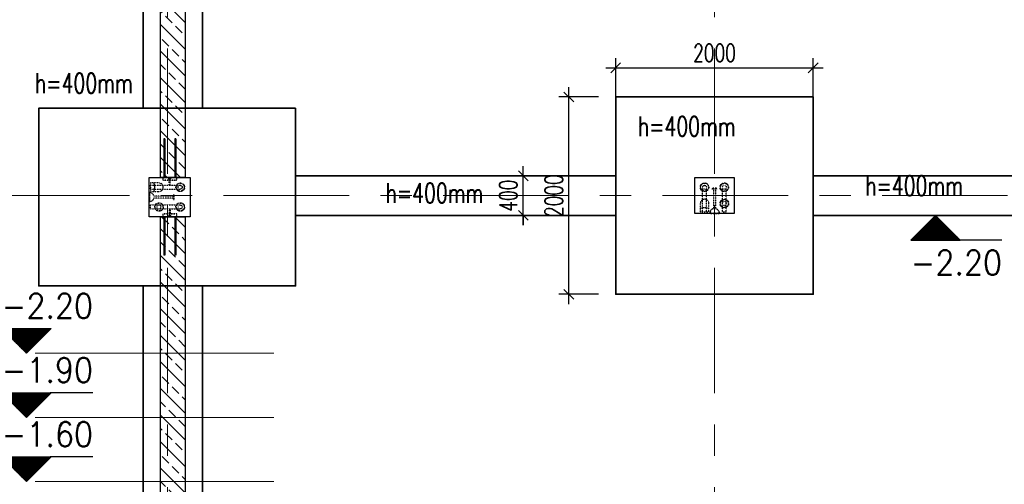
# Model space of a CAD drawing. Header units: millimetres. Extents: x 6071355 to 6728188, y -31956 to 56387.
# Tile 33 of 59: x 6083591 to 6093561, y 41807 to 46516. Entities that reach past the tile are written whole.
import ezdxf

# ---------------------------------------------------------------- set-up
doc = ezdxf.new("R2010")
doc.units = ezdxf.units.MM
doc.header["$MEASUREMENT"] = 0
doc.linetypes.add('DXK_LINE_DOT2', pattern=[3.9198, 1.9599, -1.9599])
doc.linetypes.add('Grid Line', pattern=[2222.5, 1270, -317.5, 317.5, -317.5])
doc.layers.add('A_wymiary', color=7, linetype='Continuous', lineweight=15, true_color=0x848484)
for name, color, linetype in [('BZ_kot', 7, 'Continuous'), ('BZ_MUR_FUND', 8, 'Continuous'), ('BZ_ŚCIANA.ŻELB', 5, 'Continuous'), ('ELEMENTY', 7, 'Continuous')]:
    doc.layers.add(name, color=color, linetype=linetype)
doc.layers.add('M_ŁAWY', color=3, linetype='Continuous', lineweight=35)
doc.layers.add('Standard 1350-A_01-RZUT PARTERU LUSTRO2_28_Nowe_MODO_A1_osie-1_Nr_pióra__7_Nr_pióra__7_Nr_pióra__7', color=7, linetype='Continuous', lineweight=18)
doc.styles.add('ROMANS', font='romans.shx', dxfattribs={"width": 0.8})
doc.styles.add('wymiar', font='romans.shx', dxfattribs={"width": 0.7})
doc.dimstyles.new('AB_100mm', dxfattribs={"dimscale": 100, "dimtxt": 1.8, "dimasz": 1, "dimexe": 1, "dimexo": 0, "dimtad": 1, "dimrnd": 1, "dimtxsty": 'wymiar', "dimblk": 'OBLIQUE', "dimcen": 2.5, "dimdle": 1, "dimclrd": 4, "dimclre": 4, "dimclrt": 3, "dimadec": 0, "dimazin": 0, "dimtfac": 1, "dimtix": 1, "dimtmove": 2, "dimatfit": 3, "dimfxl": 3, "dimfxlon": 1, "dimarcsym": 0})

# ---------------------------------------------------------------- blocks, each defined once
blk = doc.blocks.new('Part-86624973-72586 - 1482')
at = {"layer": 'ELEMENTY', "color": 2, "linetype": 'Continuous'}
for p, q in [((11535.1, 32195), (11535.1, 31795)), ((11900.1, 32195), (11535.1, 32195)), ((11900.1, 31795), (11900.1, 32195)), ((11535.1, 31795), (11900.1, 31795))]:
    blk.add_line(p, q, dxfattribs=at)
blk = doc.blocks.new('Part-86624973-72587 - 1482')
at = {"layer": 'ELEMENTY', "color": 2, "linetype": 'Continuous'}
for p, q in [((11535.1, 37720), (11535.1, 37305)), ((11935.1, 37720), (11535.1, 37720)), ((11935.1, 37305), (11935.1, 37720)), ((11535.1, 37305), (11935.1, 37305))]:
    blk.add_line(p, q, dxfattribs=at)
blk = doc.blocks.new('Part-86624973-73052 - 1482')
at = {"layer": 'ELEMENTY', "color": 1, "linetype": 'DXK_LINE_DOT2'}
for p, q in [((11860.1, 37518), (11860.1, 37507)), ((11860.1, 37518), (11920.1, 37518)), ((11860.1, 37507), (11920.1, 37507)), ((11920.1, 37518), (11920.1, 37507))]:
    blk.add_line(p, q, dxfattribs=at)
blk = doc.blocks.new('Part-86624973-72877 - 1482')
at = {"layer": 'ELEMENTY', "color": 1, "linetype": 'DXK_LINE_DOT2'}
for p, q in [((11617.8, 31905), (11615.1, 31895)), ((11625.1, 31912.3), (11617.8, 31905)), ((11635.1, 31915), (11625.1, 31912.3)), ((11885.1, 31915), (11635.1, 31915)), ((11654.6, 31895), (11655.5, 31905)), ((11655.5, 31905), (11658, 31912.3)), ((11658, 31912.3), (11661.5, 31915)), ((11885.1, 31915), (11885.1, 31875)), ((11615.1, 31895), (11617.8, 31885)), ((11617.8, 31885), (11625.1, 31877.7)), ((11625.1, 31877.7), (11635.1, 31875)), ((11885.1, 31875), (11635.1, 31875)), ((11655.5, 31885), (11654.6, 31895)), ((11658, 31877.7), (11655.5, 31885)), ((11661.5, 31875), (11658, 31877.7))]:
    blk.add_line(p, q, dxfattribs=at)
blk = doc.blocks.new('Part-86624973-72875 - 1482')
at = {"layer": 'ELEMENTY', "color": 1, "linetype": 'DXK_LINE_DOT2'}
for p, q in [((11782.8, 31905), (11780.1, 31895)), ((11790.1, 31912.3), (11782.8, 31905)), ((11800.1, 31915), (11790.1, 31912.3)), ((11885.1, 31915), (11800.1, 31915)), ((11819.6, 31895), (11820.5, 31905)), ((11820.5, 31905), (11823, 31912.3)), ((11823, 31912.3), (11826.5, 31915)), ((11885.1, 31915), (11885.1, 31875)), ((11780.1, 31895), (11782.8, 31885)), ((11782.8, 31885), (11790.1, 31877.7)), ((11790.1, 31877.7), (11800.1, 31875)), ((11885.1, 31875), (11800.1, 31875)), ((11820.5, 31885), (11819.6, 31895)), ((11823, 31877.7), (11820.5, 31885)), ((11826.5, 31875), (11823, 31877.7))]:
    blk.add_line(p, q, dxfattribs=at)
blk = doc.blocks.new('Part-86624973-72871 - 1482')
at = {"layer": 'ELEMENTY', "color": 1, "linetype": 'DXK_LINE_DOT2'}
for radius, start, end in [(43.5, 22.5, 202.5), (43.5, 202.5, 22.5), (40, 157.5, 337.5), (40, 337.5, 157.5)]:
    blk.add_arc((11635.1, 31895), radius, start, end, dxfattribs=at)
blk = doc.blocks.new('Part-86624973-72872 - 1482')
at = {"layer": 'ELEMENTY', "color": 1, "linetype": 'DXK_LINE_DOT2'}
for radius, start, end in [(43.5, 22.5, 202.5), (43.5, 202.5, 22.5), (40, 157.5, 337.5), (40, 337.5, 157.5)]:
    blk.add_arc((11800.1, 31895), radius, start, end, dxfattribs=at)
blk = doc.blocks.new('Part-86624973-72873 - 1482')
at = {"layer": 'ELEMENTY', "color": 1, "linetype": 'DXK_LINE_DOT2'}
for radius, start, end in [(43.5, 22.5, 202.5), (43.5, 202.5, 22.5), (40, 157.5, 337.5), (40, 337.5, 157.5)]:
    blk.add_arc((11635.1, 32095), radius, start, end, dxfattribs=at)
blk = doc.blocks.new('Part-86624973-72874 - 1482')
at = {"layer": 'ELEMENTY', "color": 1, "linetype": 'DXK_LINE_DOT2'}
for p, q in [((11756.6, 32095), (11760, 32111.7)), ((11760, 32111.7), (11769.4, 32125.8)), ((11769.4, 32125.8), (11783.5, 32135.2)), ((11783.5, 32135.2), (11800.1, 32138.5)), ((11800.1, 32138.5), (11885.1, 32138.5)), ((11843.4, 32095), (11844.2, 32111.7)), ((11844.2, 32111.7), (11846.7, 32125.8)), ((11846.7, 32125.8), (11850.3, 32135.2)), ((11850.3, 32135.2), (11854.6, 32138.5)), ((11885.1, 32138.5), (11885.1, 32051.5)), ((11760, 32078.4), (11756.6, 32095)), ((11769.4, 32064.3), (11760, 32078.4)), ((11783.5, 32054.8), (11769.4, 32064.3)), ((11800.1, 32051.5), (11783.5, 32054.8)), ((11885.1, 32051.5), (11800.1, 32051.5)), ((11844.2, 32078.4), (11843.4, 32095)), ((11846.7, 32064.3), (11844.2, 32078.4)), ((11850.3, 32054.8), (11846.7, 32064.3)), ((11854.6, 32051.5), (11850.3, 32054.8))]:
    blk.add_line(p, q, dxfattribs=at)
blk = doc.blocks.new('Part-86624973-72876 - 1482')
at = {"layer": 'ELEMENTY', "color": 1, "linetype": 'DXK_LINE_DOT2'}
for p, q in [((11617.8, 32105), (11615.1, 32095)), ((11625.1, 32112.3), (11617.8, 32105)), ((11635.1, 32115), (11625.1, 32112.3)), ((11885.1, 32115), (11635.1, 32115)), ((11654.6, 32095), (11655.5, 32105)), ((11655.5, 32105), (11658, 32112.3)), ((11658, 32112.3), (11661.5, 32115)), ((11885.1, 32115), (11885.1, 32075)), ((11615.1, 32095), (11617.8, 32085)), ((11617.8, 32085), (11625.1, 32077.7)), ((11625.1, 32077.7), (11635.1, 32075)), ((11885.1, 32075), (11635.1, 32075)), ((11655.5, 32085), (11654.6, 32095)), ((11658, 32077.7), (11655.5, 32085)), ((11661.5, 32075), (11658, 32077.7))]:
    blk.add_line(p, q, dxfattribs=at)
blk = doc.blocks.new('Part-86624973-72878 - 1482')
at = {"layer": 'ELEMENTY', "color": 1, "linetype": 'DXK_LINE_DOT2'}
for p, q in [((11591.6, 37705), (11678.6, 37705)), ((11591.6, 37620), (11591.6, 37705)), ((11678.6, 37705), (11678.6, 37620)), ((11595, 37670.2), (11591.6, 37674.5)), ((11595, 37603.4), (11591.6, 37620)), ((11604.4, 37666.5), (11595, 37670.2)), ((11604.4, 37589.3), (11595, 37603.4)), ((11618.5, 37664.1), (11604.4, 37666.5)), ((11618.5, 37579.8), (11604.4, 37589.3)), ((11635.1, 37663.2), (11618.5, 37664.1)), ((11651.8, 37664.1), (11635.1, 37663.2)), ((11665.9, 37666.5), (11651.8, 37664.1)), ((11665.9, 37589.3), (11651.8, 37579.8)), ((11675.3, 37670.2), (11665.9, 37666.5)), ((11675.3, 37603.4), (11665.9, 37589.3)), ((11678.6, 37674.5), (11675.3, 37670.2)), ((11678.6, 37620), (11675.3, 37603.4)), ((11635.1, 37576.5), (11618.5, 37579.8)), ((11651.8, 37579.8), (11635.1, 37576.5))]:
    blk.add_line(p, q, dxfattribs=at)
blk = doc.blocks.new('Part-86624973-72879 - 1482')
at = {"layer": 'ELEMENTY', "color": 1, "linetype": 'DXK_LINE_DOT2'}
for radius, start, end in [(43.5, 112.5, 292.5), (40, 67.5, 247.5), (43.5, 292.5, 112.5), (40, 247.5, 67.5)]:
    blk.add_arc((11635.1, 37405), radius, start, end, dxfattribs=at)
blk = doc.blocks.new('Part-86624973-72880 - 1482')
at = {"layer": 'ELEMENTY', "color": 1, "linetype": 'DXK_LINE_DOT2'}
for p, q in [((11655.1, 37705), (11615.1, 37705)), ((11615.1, 37705), (11615.1, 37405)), ((11655.1, 37705), (11655.1, 37405)), ((11617.8, 37427.9), (11615.1, 37431.3)), ((11615.1, 37405), (11617.8, 37395)), ((11625.1, 37425.4), (11617.8, 37427.9)), ((11617.8, 37395), (11625.1, 37387.7)), ((11635.1, 37424.5), (11625.1, 37425.4)), ((11645.1, 37425.4), (11635.1, 37424.5)), ((11652.5, 37427.9), (11645.1, 37425.4)), ((11645.1, 37387.7), (11652.5, 37395)), ((11655.1, 37431.3), (11652.5, 37427.9)), ((11652.5, 37395), (11655.1, 37405)), ((11625.1, 37387.7), (11635.1, 37385)), ((11635.1, 37385), (11645.1, 37387.7))]:
    blk.add_line(p, q, dxfattribs=at)
blk = doc.blocks.new('Part-86624973-72881 - 1482')
at = {"layer": 'ELEMENTY', "color": 1, "linetype": 'DXK_LINE_DOT2'}
for radius, start, end in [(43.5, 112.5, 292.5), (40, 67.5, 247.5), (43.5, 292.5, 112.5), (40, 247.5, 67.5)]:
    blk.add_arc((11835.1, 37405), radius, start, end, dxfattribs=at)
blk = doc.blocks.new('Part-86624973-72882 - 1482')
at = {"layer": 'ELEMENTY', "color": 1, "linetype": 'DXK_LINE_DOT2'}
for p, q in [((11855.1, 37705), (11815.1, 37705)), ((11815.1, 37705), (11815.1, 37405)), ((11855.1, 37705), (11855.1, 37405)), ((11817.8, 37427.9), (11815.1, 37431.3)), ((11815.1, 37405), (11817.8, 37395)), ((11825.1, 37425.4), (11817.8, 37427.9)), ((11817.8, 37395), (11825.1, 37387.7)), ((11835.1, 37424.5), (11825.1, 37425.4)), ((11845.1, 37425.4), (11835.1, 37424.5)), ((11852.5, 37427.9), (11845.1, 37425.4)), ((11845.1, 37387.7), (11852.5, 37395)), ((11855.1, 37431.3), (11852.5, 37427.9)), ((11852.5, 37395), (11855.1, 37405)), ((11825.1, 37387.7), (11835.1, 37385)), ((11835.1, 37385), (11845.1, 37387.7))]:
    blk.add_line(p, q, dxfattribs=at)
blk = doc.blocks.new('Part-86624973-72883 - 1482')
at = {"layer": 'ELEMENTY', "color": 1, "linetype": 'DXK_LINE_DOT2'}
for radius, start, end in [(43.5, 112.5, 292.5), (40, 67.5, 247.5), (43.5, 292.5, 112.5), (40, 247.5, 67.5)]:
    blk.add_arc((11835.1, 37620), radius, start, end, dxfattribs=at)
blk = doc.blocks.new('Part-86624973-72884 - 1482')
at = {"layer": 'ELEMENTY', "color": 1, "linetype": 'DXK_LINE_DOT2'}
for p, q in [((11855.1, 37705), (11815.1, 37705)), ((11815.1, 37705), (11815.1, 37620)), ((11855.1, 37705), (11855.1, 37620)), ((11817.8, 37642.9), (11815.1, 37646.3)), ((11815.1, 37620), (11817.8, 37610)), ((11825.1, 37640.4), (11817.8, 37642.9)), ((11817.8, 37610), (11825.1, 37602.7)), ((11835.1, 37639.5), (11825.1, 37640.4)), ((11825.1, 37602.7), (11835.1, 37600)), ((11845.1, 37640.4), (11835.1, 37639.5)), ((11835.1, 37600), (11845.1, 37602.7)), ((11852.5, 37642.9), (11845.1, 37640.4)), ((11845.1, 37602.7), (11852.5, 37610)), ((11855.1, 37646.3), (11852.5, 37642.9)), ((11852.5, 37610), (11855.1, 37620))]:
    blk.add_line(p, q, dxfattribs=at)
blk = doc.blocks.new('Part-86624973-73044 - 1482')
at = {"layer": 'ELEMENTY', "color": 1, "linetype": 'DXK_LINE_DOT2'}
for p, q in [((11687.6, 37710.3), (11686.6, 37720)), ((11783.6, 37720), (11686.6, 37720)), ((11690.7, 37700.6), (11687.6, 37710.3)), ((11689.9, 37710.3), (11689, 37720)), ((11696.3, 37690.9), (11690.7, 37700.6)), ((11696.7, 37710.3), (11695.9, 37720)), ((11706, 37681.2), (11696.3, 37690.9)), ((11707.2, 37710.3), (11706.6, 37720)), ((11720.5, 37710.3), (11720.2, 37720)), ((11735.1, 37710.3), (11735.1, 37720)), ((11749.8, 37710.3), (11750.1, 37720)), ((11763.1, 37710.3), (11763.7, 37720)), ((11764.2, 37681.2), (11773.9, 37690.9)), ((11773.6, 37710.3), (11774.4, 37720)), ((11773.9, 37690.9), (11779.6, 37700.6)), ((11779.6, 37700.6), (11782.7, 37710.3)), ((11780.3, 37710.3), (11781.3, 37720)), ((11782.7, 37710.3), (11783.6, 37720)), ((11706, 37681.2), (11714, 37676.4)), ((11714, 37676.4), (11721.6, 37673.5)), ((11721.6, 37673.5), (11725.1, 37672.9)), ((11725.1, 37473), (11725.1, 37672.9)), ((11745.1, 37672.9), (11748.7, 37673.5)), ((11745.1, 37473), (11745.1, 37672.9)), ((11748.7, 37673.5), (11756.3, 37676.4)), ((11756.3, 37676.4), (11764.2, 37681.2)), ((11760.1, 37473), (11710.1, 37473)), ((11710.1, 37473), (11710.1, 37465)), ((11759.8, 37465), (11710.1, 37465)), ((11760.1, 37465), (11759.8, 37465)), ((11760.1, 37473), (11760.1, 37465))]:
    blk.add_line(p, q, dxfattribs=at)
blk = doc.blocks.new('Part-86624973-73056 - 1482')
at = {"layer": 'ELEMENTY', "color": 1, "linetype": 'DXK_LINE_DOT2'}
for p, q in [((11610.1, 37518), (11550.1, 37518)), ((11550.1, 37507), (11550.1, 37518)), ((11610.1, 37507), (11550.1, 37507)), ((11610.1, 37507), (11610.1, 37518))]:
    blk.add_line(p, q, dxfattribs=at)
blk = doc.blocks.new('Part-86624973-154424 - 1482')
at = {"layer": 'ELEMENTY', "color": 1, "linetype": 'DXK_LINE_DOT2'}
for p, q in [((11905.1, 37440), (11905.1, 37580)), ((11905.1, 37580), (11935.1, 37580)), ((11935.1, 37579), (11906.1, 37579)), ((11906.1, 37579), (11906.1, 37441)), ((11935.1, 37580), (11935.1, 37579)), ((11935.1, 37440), (11905.1, 37440)), ((11906.1, 37441), (11935.1, 37441)), ((11935.1, 37441), (11935.1, 37440))]:
    blk.add_line(p, q, dxfattribs=at)
blk = doc.blocks.new('Part-86624973-154426 - 1482')
at = {"layer": 'ELEMENTY', "color": 1, "linetype": 'DXK_LINE_DOT2'}
for p, q in [((11535.1, 37579), (11535.1, 37580)), ((11535.1, 37580), (11565.1, 37580)), ((11564.1, 37579), (11535.1, 37579)), ((11564.1, 37441), (11564.1, 37579)), ((11565.1, 37580), (11565.1, 37440)), ((11535.1, 37440), (11535.1, 37441)), ((11535.1, 37441), (11564.1, 37441)), ((11565.1, 37440), (11535.1, 37440))]:
    blk.add_line(p, q, dxfattribs=at)
blk = doc.blocks.new('Part-86624973-73049 - 1482')
at = {"layer": 'ELEMENTY', "color": 2, "linetype": 'Continuous'}
for p, q in [((11920.1, 37503.3), (11920.1, 37521.8)), ((11920.1, 37521.8), (11934.1, 37521.8)), ((11934.1, 37503.3), (11920.1, 37503.3)), ((11935.1, 37520.8), (11921.1, 37520.8)), ((11921.1, 37520.8), (11921.1, 37504.3)), ((11921.1, 37504.3), (11935.1, 37504.3)), ((11935.1, 37525.8), (11934.1, 37525.8)), ((11934.1, 37525.8), (11934.1, 37521.8)), ((11934.1, 37499.3), (11934.1, 37503.3)), ((11935.1, 37499.3), (11934.1, 37499.3)), ((11935.1, 37525.8), (11935.1, 37520.8)), ((11935.1, 37504.3), (11935.1, 37499.3))]:
    blk.add_line(p, q, dxfattribs=at)
blk = doc.blocks.new('Part-86624973-73050 - 1482')
at = {"layer": 'ELEMENTY', "color": 1, "linetype": 'DXK_LINE_DOT2'}
for p, q in [((11860.1, 37518), (11860.1, 37507)), ((11860.1, 37518), (11920.1, 37518)), ((11860.1, 37507), (11920.1, 37507)), ((11920.1, 37518), (11920.1, 37507))]:
    blk.add_line(p, q, dxfattribs=at)
blk = doc.blocks.new('Part-86624973-73051 - 1482')
at = {"layer": 'ELEMENTY', "color": 1, "linetype": 'DXK_LINE_DOT2'}
for p, q in [((11860.1, 37518), (11860.1, 37507)), ((11860.1, 37518), (11920.1, 37518)), ((11860.1, 37507), (11920.1, 37507)), ((11920.1, 37518), (11920.1, 37507))]:
    blk.add_line(p, q, dxfattribs=at)
blk = doc.blocks.new('Part-86624973-73053 - 1482')
at = {"layer": 'ELEMENTY', "color": 2, "linetype": 'Continuous'}
for p, q in [((11535.1, 37520.8), (11535.1, 37525.8)), ((11535.1, 37525.8), (11536.1, 37525.8)), ((11549.1, 37520.8), (11535.1, 37520.8)), ((11535.1, 37499.3), (11535.1, 37504.3)), ((11535.1, 37504.3), (11549.1, 37504.3)), ((11536.1, 37499.3), (11535.1, 37499.3)), ((11536.1, 37525.8), (11536.1, 37521.8)), ((11536.1, 37521.8), (11550.1, 37521.8)), ((11550.1, 37503.3), (11536.1, 37503.3)), ((11536.1, 37499.3), (11536.1, 37503.3)), ((11549.1, 37504.3), (11549.1, 37520.8)), ((11550.1, 37521.8), (11550.1, 37503.3))]:
    blk.add_line(p, q, dxfattribs=at)
blk = doc.blocks.new('Part-86624973-73054 - 1482')
at = {"layer": 'ELEMENTY', "color": 1, "linetype": 'DXK_LINE_DOT2'}
for p, q in [((11610.1, 37518), (11550.1, 37518)), ((11550.1, 37507), (11550.1, 37518)), ((11610.1, 37507), (11550.1, 37507)), ((11610.1, 37507), (11610.1, 37518))]:
    blk.add_line(p, q, dxfattribs=at)
blk = doc.blocks.new('Part-86624973-73055 - 1482')
at = {"layer": 'ELEMENTY', "color": 1, "linetype": 'DXK_LINE_DOT2'}
for p, q in [((11610.1, 37518), (11550.1, 37518)), ((11550.1, 37507), (11550.1, 37518)), ((11610.1, 37507), (11550.1, 37507)), ((11610.1, 37507), (11610.1, 37518))]:
    blk.add_line(p, q, dxfattribs=at)
blk = doc.blocks.new('Part-86624973-73471 - 1482')
at = {"layer": 'ELEMENTY', "color": 1, "linetype": 'DXK_LINE_DOT2'}
for p, q in [((11645.1, 31970.4), (11645.1, 32020)), ((11653.1, 32020), (11645.1, 32020)), ((11653.1, 31970), (11653.1, 32020)), ((11653.1, 32005), (11853, 32005)), ((11853, 32005), (11853.6, 32008.6)), ((11853.6, 32008.6), (11856.5, 32016.2)), ((11856.5, 32016.2), (11861.3, 32024.1)), ((11861.3, 32024.1), (11871, 32033.8)), ((11871, 32033.8), (11880.7, 32039.5)), ((11880.7, 32039.5), (11890.4, 32042.5)), ((11890.4, 32042.5), (11900.1, 32043.5)), ((11890.4, 32040.2), (11900.1, 32041.1)), ((11890.4, 32033.5), (11900.1, 32034.3)), ((11890.4, 32023), (11900.1, 32023.5)), ((11890.4, 32009.7), (11900.1, 32010)), ((11900.1, 32043.5), (11900.1, 31946.5)), ((11645.1, 31970), (11645.1, 31970.4)), ((11653.1, 31970), (11645.1, 31970)), ((11653.1, 31985), (11853, 31985)), ((11853.6, 31981.4), (11853, 31985)), ((11856.5, 31973.9), (11853.6, 31981.4)), ((11861.3, 31965.9), (11856.5, 31973.9)), ((11871, 31956.2), (11861.3, 31965.9)), ((11871, 31956.2), (11880.7, 31950.5)), ((11880.7, 31950.5), (11890.4, 31947.5)), ((11890.4, 31995), (11900.1, 31995)), ((11890.4, 31980.3), (11900.1, 31980)), ((11890.4, 31967.1), (11900.1, 31966.5)), ((11890.4, 31956.6), (11900.1, 31955.8)), ((11890.4, 31949.8), (11900.1, 31948.9)), ((11890.4, 31947.5), (11900.1, 31946.5))]:
    blk.add_line(p, q, dxfattribs=at)
blk = doc.blocks.new('ReinforcementGroup-86624973-154425 - 1482')
at = {"layer": 'ELEMENTY', "color": 1, "linetype": 'Continuous'}
for p, q in [((11935.1, 37570), (12325.1, 37570)), ((11935.1, 37570), (12325.1, 37570)), ((11935.1, 37570), (12325.1, 37570)), ((11935.1, 37570), (12325.1, 37570)), ((11935.1, 37570), (12325.1, 37570)), ((11935.1, 37570), (12325.1, 37570)), ((11935.1, 37570), (12325.1, 37570)), ((11935.1, 37570), (12325.1, 37570)), ((11935.1, 37560), (12325.1, 37560)), ((11935.1, 37560), (12325.1, 37560)), ((11935.1, 37560), (12325.1, 37560)), ((11935.1, 37560), (12325.1, 37560)), ((11935.1, 37560), (12325.1, 37560)), ((11935.1, 37560), (12325.1, 37560)), ((11935.1, 37560), (12325.1, 37560)), ((11935.1, 37560), (12325.1, 37560)), ((12325.1, 37560), (12325.1, 37570)), ((12325.1, 37560), (12325.1, 37570)), ((12325.1, 37560), (12325.1, 37570)), ((12325.1, 37560), (12325.1, 37570)), ((12325.1, 37560), (12325.1, 37570)), ((12325.1, 37560), (12325.1, 37570)), ((12325.1, 37560), (12325.1, 37570)), ((12325.1, 37560), (12325.1, 37570)), ((11935.1, 37460), (12325.1, 37460)), ((11935.1, 37460), (12325.1, 37460)), ((11935.1, 37460), (12325.1, 37460)), ((11935.1, 37460), (12325.1, 37460)), ((11935.1, 37460), (12325.1, 37460)), ((11935.1, 37460), (12325.1, 37460)), ((11935.1, 37460), (12325.1, 37460)), ((11935.1, 37460), (12325.1, 37460)), ((11935.1, 37450), (12325.1, 37450)), ((11935.1, 37450), (12325.1, 37450)), ((11935.1, 37450), (12325.1, 37450)), ((11935.1, 37450), (12325.1, 37450)), ((11935.1, 37450), (12325.1, 37450)), ((11935.1, 37450), (12325.1, 37450)), ((11935.1, 37450), (12325.1, 37450)), ((11935.1, 37450), (12325.1, 37450)), ((12325.1, 37450), (12325.1, 37460)), ((12325.1, 37450), (12325.1, 37460)), ((12325.1, 37450), (12325.1, 37460)), ((12325.1, 37450), (12325.1, 37460)), ((12325.1, 37450), (12325.1, 37460)), ((12325.1, 37450), (12325.1, 37460)), ((12325.1, 37450), (12325.1, 37460)), ((12325.1, 37450), (12325.1, 37460))]:
    blk.add_line(p, q, dxfattribs=at)
blk = doc.blocks.new('ReinforcementGroup-86624973-154427 - 1482')
at = {"layer": 'ELEMENTY', "color": 1, "linetype": 'Continuous'}
for p, q in [((11145.1, 37560), (11145.1, 37570)), ((11145.1, 37570), (11535.1, 37570)), ((11145.1, 37560), (11145.1, 37570)), ((11145.1, 37570), (11535.1, 37570)), ((11145.1, 37560), (11145.1, 37570)), ((11145.1, 37570), (11535.1, 37570)), ((11145.1, 37560), (11145.1, 37570)), ((11145.1, 37570), (11535.1, 37570)), ((11145.1, 37560), (11145.1, 37570)), ((11145.1, 37570), (11535.1, 37570)), ((11145.1, 37560), (11145.1, 37570)), ((11145.1, 37570), (11535.1, 37570)), ((11145.1, 37560), (11145.1, 37570)), ((11145.1, 37570), (11535.1, 37570)), ((11145.1, 37560), (11145.1, 37570)), ((11145.1, 37570), (11535.1, 37570)), ((11145.1, 37560), (11535.1, 37560)), ((11145.1, 37560), (11535.1, 37560)), ((11145.1, 37560), (11535.1, 37560)), ((11145.1, 37560), (11535.1, 37560)), ((11145.1, 37560), (11535.1, 37560)), ((11145.1, 37560), (11535.1, 37560)), ((11145.1, 37560), (11535.1, 37560)), ((11145.1, 37560), (11535.1, 37560)), ((11145.1, 37450), (11145.1, 37460)), ((11145.1, 37460), (11535.1, 37460)), ((11145.1, 37450), (11145.1, 37460)), ((11145.1, 37460), (11535.1, 37460)), ((11145.1, 37450), (11145.1, 37460)), ((11145.1, 37460), (11535.1, 37460)), ((11145.1, 37450), (11145.1, 37460)), ((11145.1, 37460), (11535.1, 37460)), ((11145.1, 37450), (11145.1, 37460)), ((11145.1, 37460), (11535.1, 37460)), ((11145.1, 37450), (11145.1, 37460)), ((11145.1, 37460), (11535.1, 37460)), ((11145.1, 37450), (11145.1, 37460)), ((11145.1, 37460), (11535.1, 37460)), ((11145.1, 37450), (11145.1, 37460)), ((11145.1, 37460), (11535.1, 37460)), ((11145.1, 37450), (11535.1, 37450)), ((11145.1, 37450), (11535.1, 37450)), ((11145.1, 37450), (11535.1, 37450)), ((11145.1, 37450), (11535.1, 37450)), ((11145.1, 37450), (11535.1, 37450)), ((11145.1, 37450), (11535.1, 37450)), ((11145.1, 37450), (11535.1, 37450)), ((11145.1, 37450), (11535.1, 37450))]:
    blk.add_line(p, q, dxfattribs=at)
blk = doc.blocks.new('*X8950')
at = {"color": 0}
for p, q in [((-40, 242.8), (-40, 243.5)), ((-39, 241.8), (-39, 243.5)), ((-38, 240.8), (-38, 243.5)), ((-37, 239.8), (-37, 243.5)), ((-36, 238.8), (-36, 243.5)), ((-35, 237.8), (-35, 243.5)), ((-34, 236.8), (-34, 243.5)), ((-33, 235.8), (-33, 243.5)), ((-32, 234.8), (-32, 243.5)), ((-31, 233.8), (-31, 243.5)), ((-30, 232.8), (-30, 243.5)), ((-29, 231.8), (-29, 243.5)), ((-28, 230.8), (-28, 243.5)), ((-27, 229.8), (-27, 243.5)), ((-26, 228.8), (-26, 243.5)), ((-25, 227.8), (-25, 243.5)), ((-24, 226.8), (-24, 243.5)), ((-23, 225.8), (-23, 243.5)), ((-22, 224.8), (-22, 243.5)), ((-21, 223.8), (-21, 243.5)), ((-20, 222.8), (-20, 243.5)), ((-19, 221.8), (-19, 243.5)), ((-18, 220.8), (-18, 243.5)), ((-17, 219.8), (-17, 243.5)), ((-16, 218.8), (-16, 243.5)), ((-15, 217.8), (-15, 243.5)), ((-14, 216.8), (-14, 243.5)), ((-13, 215.8), (-13, 243.5)), ((-12, 214.8), (-12, 243.5)), ((-11, 213.8), (-11, 243.5)), ((-10, 212.8), (-10, 243.5)), ((-9, 211.8), (-9, 243.5)), ((-8, 210.8), (-8, 243.5)), ((-7, 209.8), (-7, 243.5)), ((-6, 208.8), (-6, 243.5)), ((-5, 209.2), (-5, 243.5)), ((-4, 210.2), (-4, 243.5)), ((-3, 211.2), (-3, 243.5)), ((-2, 212.2), (-2, 243.5)), ((-1, 213.2), (-1, 243.5)), ((0, 214.2), (0, 243.5)), ((1, 215.2), (1, 243.5)), ((2, 216.2), (2, 243.5)), ((3, 217.2), (3, 243.5)), ((4, 218.2), (4, 243.5)), ((5, 219.2), (5, 243.5)), ((6, 220.2), (6, 243.5)), ((7, 221.2), (7, 243.5)), ((8, 222.2), (8, 243.5)), ((9, 223.2), (9, 243.5)), ((10, 224.2), (10, 243.5)), ((11, 225.2), (11, 243.5)), ((12, 226.2), (12, 243.5)), ((13, 227.2), (13, 243.5)), ((14, 228.2), (14, 243.5)), ((15, 229.2), (15, 243.5)), ((16, 230.2), (16, 243.5)), ((17, 231.2), (17, 243.5)), ((18, 232.2), (18, 243.5)), ((19, 233.2), (19, 243.5)), ((20, 234.2), (20, 243.5)), ((21, 235.2), (21, 243.5)), ((22, 236.2), (22, 243.5)), ((23, 237.2), (23, 243.5)), ((24, 238.2), (24, 243.5)), ((25, 239.2), (25, 243.5)), ((26, 240.2), (26, 243.5)), ((27, 241.2), (27, 243.5)), ((28, 242.2), (28, 243.5)), ((29, 243.2), (29, 243.5))]:
    blk.add_line(p, q, dxfattribs=at)
blk = doc.blocks.new('EKOT2')
blk.add_lwpolyline([(-35, 35), (35, 35), (0, 0)], close=True)
blk.add_blockref('*X8950', (5.7, -208.5))
at = {"style": 'ROMANS', "width": 0.9}
blk.add_attdef('POZIOM', (-35, 49.6), '', height=35, dxfattribs=at)
blk = doc.blocks.new('_Oblique')
at = {"color": 0, "linetype": 'ByBlock', "lineweight": -2}
blk.add_line((-0.5, -0.5), (0.5, 0.5), dxfattribs=at)
blk = doc.blocks.new('*D12714')
at = {"layer": 'A_wymiary', "color": 4, "lineweight": -2}
for p, q in [((6082849, 44832.8), (6082849, 39582.8)), ((6083149, 44732.8), (6082749, 44732.8)), ((6083149, 39682.8), (6082749, 39682.8))]:
    blk.add_line(p, q, dxfattribs=at)
at = {"layer": 'Defpoints', "color": 0}
for p in [(6083201.4, 44732.8), (6082849, 39682.8), (6083783.9, 39682.8)]:
    blk.add_point(p, dxfattribs=at)
at = {"layer": 'A_wymiary', "color": 4, "lineweight": -2, "xscale": 100, "yscale": 100, "zscale": 100}
for p, rotation in [((6082849, 44732.8), 90), ((6082849, 39682.8), 270)]:
    blk.add_blockref('_Oblique', p, dxfattribs=dict(at, rotation=rotation))
at = {"layer": 'A_wymiary', "color": 3, "insert": (6082696.5, 42207.8), "char_height": 180, "attachment_point": 5, "rotation": 90, "style": 'wymiar'}
blk.add_mtext('5050', dxfattribs=at)
blk = doc.blocks.new('*D12764')
at = {"layer": 'A_wymiary', "color": 4, "lineweight": -2}
for p, q in [((6081761.2, -27543.7), (6081761.2, 51867.8)), ((6082061.2, 51767.8), (6081661.2, 51767.8)), ((6082061.2, -27443.7), (6081661.2, -27443.7))]:
    blk.add_line(p, q, dxfattribs=at)
at = {"layer": 'Defpoints', "color": 0}
for p in [(6081761.2, 51767.8), (6084033.9, 51767.8), (6084841.4, -27443.7)]:
    blk.add_point(p, dxfattribs=at)
at = {"layer": 'A_wymiary', "color": 4, "lineweight": -2, "xscale": 100, "yscale": 100, "zscale": 100}
for p, rotation in [((6081761.2, 51767.8), 90), ((6081761.2, -27443.7), 270)]:
    blk.add_blockref('_Oblique', p, dxfattribs=dict(at, rotation=rotation))
at = {"layer": 'A_wymiary', "color": 3, "insert": (6081608.7, 12162), "char_height": 180, "attachment_point": 5, "rotation": 90, "style": 'wymiar'}
blk.add_mtext('79212', dxfattribs=at)
blk = doc.blocks.new('*D12825')
at = {"layer": 'A_wymiary', "color": 4, "lineweight": -2}
for p, q in [((6089152, 43632.8), (6089152, 45832.8)), ((6089452, 45732.8), (6089052, 45732.8)), ((6089452, 43732.8), (6089052, 43732.8))]:
    blk.add_line(p, q, dxfattribs=at)
at = {"layer": 'Defpoints', "color": 0}
for p in [(6089152, 45732.8), (6089626.4, 45732.8), (6089626.4, 43732.8)]:
    blk.add_point(p, dxfattribs=at)
at = {"layer": 'A_wymiary', "color": 4, "lineweight": -2, "xscale": 100, "yscale": 100, "zscale": 100}
for p, rotation in [((6089152, 45732.8), 90), ((6089152, 43732.8), 270)]:
    blk.add_blockref('_Oblique', p, dxfattribs=dict(at, rotation=rotation))
at = {"layer": 'A_wymiary', "color": 3, "insert": (6088999.5, 44732.8), "char_height": 180, "attachment_point": 5, "rotation": 90, "style": 'wymiar'}
blk.add_mtext('2000', dxfattribs=at)
blk = doc.blocks.new('*D12826')
at = {"layer": 'A_wymiary', "color": 4, "lineweight": -2}
for p, q in [((6089626.4, 45732.8), (6089626.4, 46126.9)), ((6091626.4, 45732.8), (6091626.4, 46126.9)), ((6089526.4, 46026.9), (6091726.4, 46026.9))]:
    blk.add_line(p, q, dxfattribs=at)
at = {"layer": 'Defpoints', "color": 0}
for p in [(6091626.4, 46026.9), (6089626.4, 45732.8), (6091626.4, 45732.8)]:
    blk.add_point(p, dxfattribs=at)
at = {"layer": 'A_wymiary', "color": 4, "lineweight": -2, "xscale": 100, "yscale": 100, "zscale": 100, "rotation": 180}
blk.add_blockref('_Oblique', (6089626.4, 46026.9), dxfattribs=at)
at = {"layer": 'A_wymiary', "color": 4, "lineweight": -2, "xscale": 100, "yscale": 100, "zscale": 100}
blk.add_blockref('_Oblique', (6091626.4, 46026.9), dxfattribs=at)
at = {"layer": 'A_wymiary', "color": 3, "insert": (6090626.4, 46179.4), "char_height": 180, "attachment_point": 5, "style": 'wymiar'}
blk.add_mtext('2000', dxfattribs=at)
blk = doc.blocks.new('*D12914')
at = {"layer": 'A_wymiary', "color": 4, "lineweight": -2}
for p, q in [((6088690.7, 44432.8), (6088690.7, 45032.8)), ((6088690.7, 44932.8), (6088690.7, 45032.8)), ((6088625.6, 44932.8), (6088790.7, 44932.8)), ((6088625.6, 44532.8), (6088790.7, 44532.8)), ((6088690.7, 44532.8), (6088690.7, 44432.8))]:
    blk.add_line(p, q, dxfattribs=at)
at = {"layer": 'Defpoints', "color": 0}
for p in [(6088625.6, 44932.8), (6088690.7, 44932.8), (6088625.6, 44532.8)]:
    blk.add_point(p, dxfattribs=at)
at = {"layer": 'A_wymiary', "color": 4, "lineweight": -2, "xscale": 100, "yscale": 100, "zscale": 100}
for p, rotation in [((6088690.7, 44932.8), 270), ((6088690.7, 44532.8), 90)]:
    blk.add_blockref('_Oblique', p, dxfattribs=dict(at, rotation=rotation))
at = {"layer": 'A_wymiary', "color": 3, "insert": (6088538.2, 44732.8), "char_height": 180, "attachment_point": 5, "rotation": 90, "style": 'wymiar'}
blk.add_mtext('400', dxfattribs=at)

msp = doc.modelspace()

# ---------------------------------------------------------------- hatches: boundary and pattern name
at = {"layer": 'BZ_MUR_FUND', "transparency": 33554687}
h = msp.add_hatch(dxfattribs=at)
h.set_pattern_fill('ANSI33', color=256, scale=30, angle=270, style=0)
h.set_pattern_definition([(315, (6183804.4, 41162.41), (134.70384, 134.70384), []), (315, (6183804.4, 41027.7), (134.70384, 134.70384), [95.25, -47.625])])
h.paths.add_polyline_path([(6085016.364, 44917.833), (6085016.364, 50802.834), (6085266.364, 50802.834), (6085266.364, 44917.833)])
h = msp.add_hatch(dxfattribs=at)
h.set_pattern_fill('ANSI33', color=256, scale=30, angle=270, style=0)
h.set_pattern_definition([(315, (6183804.4, 36127.38), (134.70384, 134.70384), []), (315, (6183804.4, 35992.68), (134.70384, 134.70384), [95.25, -47.625])])
h.paths.add_polyline_path([(6085016.364, 39882.805), (6085016.364, 44517.833), (6085266.364, 44517.833), (6085266.364, 39882.805)])

# ---------------------------------------------------------------- linework, layer by layer
at = {"layer": 'BZ_kot'}
for points in [[(6093535.755, 44282.833), (6093103.612, 44282.833)], [(6084331.373, 42735.525), (6083899.23, 42735.525)], [(6084331.373, 42085.525), (6083899.23, 42085.525)]]:
    msp.add_lwpolyline(points, dxfattribs=at)
at = {"layer": 'BZ_MUR_FUND', "transparency": 33554687}
for points in [[(6085266.364, 50802.834), (6085266.364, 44917.833), (6085016.364, 44917.833), (6085016.364, 50802.834)], [(6085266.364, 44517.833), (6085266.364, 39882.805), (6085016.364, 39882.805), (6085016.364, 44517.833)]]:
    msp.add_lwpolyline(points, close=True, dxfattribs=at)
at = {"layer": 'BZ_ŚCIANA.ŻELB', "lineweight": 0}
for p, q in [((6083747.263, 43135.525), (6086163.005, 43135.525)), ((6083747.263, 42485.525), (6086163.005, 42485.525)), ((6083747.263, 41835.525), (6086163.005, 41835.525))]:
    msp.add_line(p, q, dxfattribs=at)
at = {"layer": 'M_ŁAWY', "color": 4}
for p, q in [((6084841.357, 45617.833), (6084841.357, 49667.834)), ((6085441.364, 45617.833), (6085441.364, 49652.834)), ((6089626.364, 44932.833), (6086383.866, 44932.833)), ((6094676.364, 44932.833), (6091626.364, 44932.833)), ((6089626.364, 44532.833), (6086383.866, 44532.833)), ((6094676.364, 44532.833), (6091626.364, 44532.833)), ((6084841.357, 40582.805), (6084841.357, 43817.833)), ((6085441.364, 40582.805), (6085441.364, 43817.833))]:
    msp.add_line(p, q, dxfattribs=at)
for points in [[(6091626.364, 45732.833), (6089626.364, 45732.833), (6089626.364, 43732.833), (6091626.364, 43732.833), (6091626.364, 45732.833)], [(6086383.866, 45617.833), (6083783.866, 45617.833), (6083783.866, 43817.833), (6086383.866, 43817.833), (6086383.866, 45617.833)]]:
    msp.add_lwpolyline(points, dxfattribs=at)
at = {"layer": 'Standard 1350-A_01-RZUT PARTERU LUSTRO2_28_Nowe_MODO_A1_osie-1_Nr_pióra__7_Nr_pióra__7_Nr_pióra__7', "color": 7, "linetype": 'Grid Line', "lineweight": 18}
for p, q in [((6085086.364, 55114.428), (6085086.364, -31556.201)), ((6090626.364, 55114.428), (6090626.364, -31556.201)), ((6124708.5, 44732.834), (6079489.176, 44732.834))]:
    msp.add_line(p, q, dxfattribs=at)

# ---------------------------------------------------------------- block references
at = {"xscale": -1, "rotation": 89.99999999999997}
for name in ['ReinforcementGroup-86624973-154427 - 1482', 'Part-86624973-72587 - 1482', 'Part-86624973-154426 - 1482', 'Part-86624973-73053 - 1482', 'Part-86624973-73056 - 1482', 'Part-86624973-73054 - 1482', 'Part-86624973-73055 - 1482', 'Part-86624973-72586 - 1482', 'Part-86624973-72878 - 1482', 'Part-86624973-72880 - 1482', 'Part-86624973-72879 - 1482', 'Part-86624973-72873 - 1482', 'Part-86624973-72876 - 1482', 'Part-86624973-73471 - 1482', 'Part-86624973-72871 - 1482', 'Part-86624973-72877 - 1482', 'Part-86624973-73044 - 1482', 'Part-86624973-72874 - 1482', 'Part-86624973-72872 - 1482', 'Part-86624973-72875 - 1482', 'Part-86624973-72882 - 1482', 'Part-86624973-72884 - 1482', 'Part-86624973-72883 - 1482', 'Part-86624973-73052 - 1482', 'Part-86624973-73050 - 1482', 'Part-86624973-73051 - 1482', 'Part-86624973-72881 - 1482', 'Part-86624973-154424 - 1482', 'ReinforcementGroup-86624973-154425 - 1482', 'Part-86624973-73049 - 1482']:
    msp.add_blockref(name, (6122621.38, 56452.981), dxfattribs=at)
at = {"layer": 'BZ_kot'}
ref = msp.add_blockref('EKOT2', (6092863.022, 44532.833), dxfattribs=dict(at, xscale=-7.142857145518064, yscale=7.142857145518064, zscale=7.142857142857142, rotation=180))
ref.add_attrib('POZIOM', '-2.20', (6092613.022, 43928.727), dxfattribs={"layer": '0', "height": 250, "style": 'ROMANS', "width": 0.9})
at = {"layer": 'BZ_kot', "xscale": 7.142857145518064, "yscale": 7.142857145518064, "zscale": 7.142857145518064}
for p, values in [((6083658.64, 43135.525), {'POZIOM': '-2.20'}), ((6083658.64, 42485.525), {'POZIOM': '-1.90'}), ((6083658.64, 41835.525), {'POZIOM': '-1.60'})]:
    msp.add_blockref('EKOT2', p, dxfattribs=at).add_auto_attribs(values)

# ---------------------------------------------------------------- texts
at = {"layer": 'A_wymiary', "color": 3, "style": 'wymiar', "width": 0.7}
for p in [(6083745.516, 45772.44), (6089850.422, 45334.849), (6087295.417, 44658.752), (6092152.765, 44732.834)]:
    msp.add_text('h=400mm', height=200, dxfattribs=at).set_placement(p)

# ---------------------------------------------------------------- dimensions: what is measured, and where the dimension line sits
at = {"layer": 'A_wymiary'}
dim = msp.add_linear_dim(base=(6081761.199, 51767.834), p1=(6084841.357, -27443.748), p2=(6084033.942, 51767.834), angle=90, dimstyle='AB_100mm', override={"dimpost": '', "dimtxsty": 'wymiar'}, dxfattribs=at)
dim.commit()
dim.dimension.update_dxf_attribs({"geometry": '*D12764', "text_midpoint": (6081608.699, 12162.043)})
dim = msp.add_linear_dim(base=(6091626.364, 46026.855), p1=(6089626.364, 45732.833), p2=(6091626.364, 45732.833), dimstyle='AB_100mm', dxfattribs=at)
dim.commit()
dim.dimension.update_dxf_attribs({"geometry": '*D12826', "text_midpoint": (6090626.364, 46179.355)})
for base, p1, p2, picture, middle in [((6089152.029, 45732.833), (6089626.364, 43732.833), (6089626.364, 45732.833), '*D12825', (6088999.529, 44732.833)), ((6088690.705, 44932.833), (6088625.563, 44532.833), (6088625.563, 44932.833), '*D12914', (6088538.205, 44732.833)), ((6082848.957, 39682.834), (6083201.434, 44732.834), (6083783.866, 39682.834), '*D12714', (6082696.457, 42207.834))]:
    dim = msp.add_linear_dim(base=base, p1=p1, p2=p2, angle=90, dimstyle='AB_100mm', dxfattribs=at)
    dim.commit()
    dim.dimension.update_dxf_attribs({"geometry": picture, "text_midpoint": middle})

doc.saveas('drawing.dxf')
